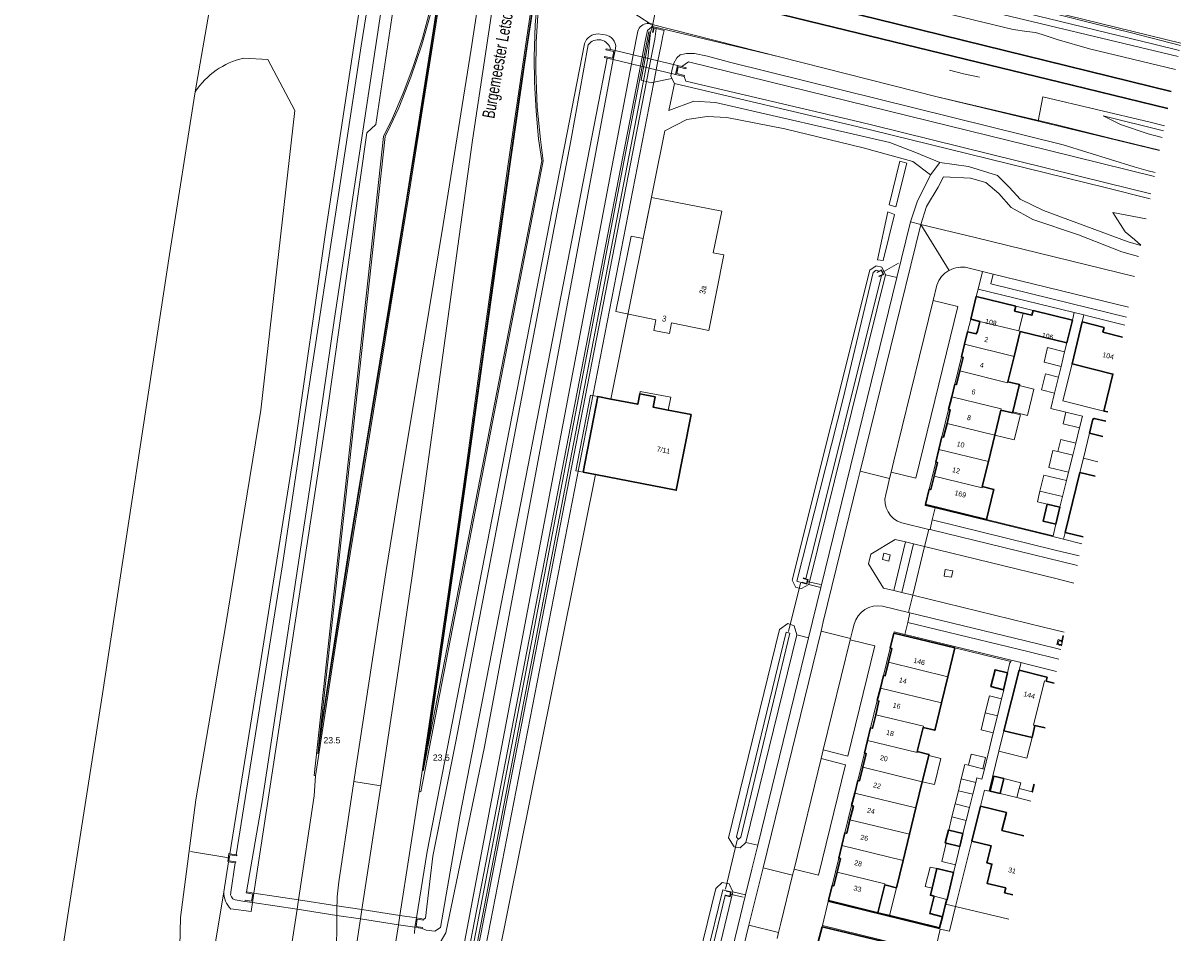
# Model space of a CAD drawing. Header units: metres. Extents: x 120324 to 133000, y 395500 to 402438.
# Tile 34 of 95: x 126073 to 126305, y 398555 to 398737. Entities that reach past the tile are written whole.
import ezdxf

# ---------------------------------------------------------------- set-up
doc = ezdxf.new("R2010")
doc.units = ezdxf.units.M
doc.linetypes.add('DGN1', pattern=[76.057638, 0, -76.057638])
doc.linetypes.add('DGN2', pattern=[101.410184, 50.705092, -50.705092])
for name, color, linetype, lineweight, true_color in [('gg-afsc-erfafscheiding', 7, 'Continuous', 0, 0x00ff32), ('gg-afsc-hekwerk', 7, 'Continuous', 30, 0x00d228), ('gg-afsc-muur', 7, 'Continuous', 13, 0xffc800), ('gg-aspt-spoorlijn', 7, 'Continuous', 30, 0xa000c8), ('gg-bbg-tussenscheiding', 7, 'Continuous', 0, 0x967800), ('gg-knt-BGT kruinlijn', 7, 'Continuous', 0, 0x787878), ('gg-knt-bronhoudergrens', 7, 'DGN2', 0, 0xffaad2), ('gg-kntw-bovenkant insteek waterloop', 7, 'Continuous', 0, 0xa0a0ff), ('gg-kntw-greppel-droge sloot', 7, 'DGN2', 0, 0x00c8ff), ('gg-kntw-waterlijn', 7, 'Continuous', 0, 0xaaebff), ('gg-kwrk-duiker nz buis', 7, 'DGN2', 0, 0x969696), ('gg-kwrk-faunavoorziening', 7, 'Continuous', 0, 0x007896), ('gg-kwrk-kunstwerk', 7, 'Continuous', 0, 0xd2d2d2), ('gg-kwrk-uitstroombak niveau min 01', 7, 'Continuous', 0, 0x477c96), ('gt-grn-afwateringsgoot', 7, 'Continuous', 0, 0xa08273), ('gt-grn-groengrens', 7, 'Continuous', 0, 0x96c800), ('gt-grn-weggrens', 7, 'Continuous', 0, 0x787878), ('gx-grn-maaiveld', 7, 'Continuous', 0, 0xb88d57)]:
    doc.layers.add(name, color=color, linetype=linetype, lineweight=lineweight, true_color=true_color)
for name, color, linetype, lineweight in [('gg-anno-huisnummerreeks BGT', 7, 'Continuous', 13), ('gg-anno-openbare ruimte label', 7, 'Continuous', 13), ('gg-bbg-bijgebouw', 1, 'Continuous', 30), ('gg-bbg-gedigitaliseerde bijgebouw', 1, 'Continuous', 0), ('gg-bbg-hoofdgebouw', 1, 'Continuous', 30), ('gg-bbg-luifel en loopbrug', 1, 'DGN2', 0), ('gg-knt-bovenkant onderkant talud', 7, 'Continuous', 0), ('gg-knt-verharding', 7, 'Continuous', 0), ('gg-knt-verharding nz', 7, 'DGN2', 0), ('gg-kntw-beschoeiing', 4, 'Continuous', 0), ('gt-anno-nummer hm paal', 7, 'Continuous', 0), ('gt-anno-plantopografie huisnummer', 6, 'Continuous', 0), ('gt-bbg-plantopografie pand', 6, 'Continuous', 0), ('gt-grn-vlakafsluiter', 6, 'DGN1', 0), ('gt-symb-rioolschacht', 7, 'Continuous', 0)]:
    doc.layers.add(name, color=color, linetype=linetype, lineweight=lineweight)
doc.styles.add('StyleArial', font='arial.ttf')

msp = doc.modelspace()

# ---------------------------------------------------------------- linework, layer by layer
at = {"layer": 'gg-afsc-erfafscheiding'}
for p, q in [((126281.33, 398670.93), (126281.78, 398672.75)), ((126280.1, 398665.88), (126280.62, 398668.01)), ((126283.57, 398652.69), (126284.32, 398655.74)), ((126282.13, 398646.85), (126281.71, 398645.19)), ((126280.89, 398641.99), (126280.36, 398639.87)), ((126279.54, 398636.49), (126279.02, 398634.19)), ((126279.02, 398634.19), (126278.99, 398634.04)), ((126270.4, 398608.83), (126269.93, 398606.79)), ((126265.3, 398587.53), (126267.08, 398594.8)), ((126269.22, 398595.23), (126268.22, 398591.11)), ((126262.97, 398582.52), (126263.58, 398584.88)), ((126271.79, 398581.87), (126268.47, 398582.71)), ((126272.26, 398583.67), (126271.79, 398581.87)), ((126271.79, 398581.87), (126274.56, 398581.16)), ((126274.86, 398583.02), (126272.26, 398583.67)), ((126262.31, 398579.88), (126261.68, 398577.3)), ((126261.68, 398577.3), (126261.03, 398574.67)), ((126262.79, 398573.18), (126259.57, 398560.08)), ((126259.53, 398568.41), (126259.16, 398566.86))]:
    msp.add_line(p, q, dxfattribs=at)
at = {"layer": 'gg-afsc-erfafscheiding', "flags": 128}
for points in [[(126281.59, 398658.88), (126278.58, 398659.62), (126279.32, 398662.67)], [(126268.74, 398601.59), (126269.17, 398603.32), (126269.08, 398603.35), (126269.1, 398603.42)], [(126264.5, 398580.17), (126265.3, 398583.36), (126266.27, 398583.12)]]:
    msp.add_lwpolyline(points, dxfattribs=at)
at = {"layer": 'gg-afsc-hekwerk'}
for p, q in [((126199.09, 398734.75), (126199.32, 398735.66)), ((126244.03, 398558.85), (126246.37, 398558.28)), ((126246.37, 398558.28), (126256.37, 398555.85)), ((126256.37, 398555.85), (126256.94, 398558.05))]:
    msp.add_line(p, q, dxfattribs=at)
at = {"layer": 'gg-afsc-muur'}
for p, q in [((126285.08, 398649.67), (126286.29, 398654.67)), ((126284.39, 398646.84), (126285.08, 398649.67)), ((126279.02, 398634.19), (126265.76, 398637.45)), ((126270.57, 398609.03), (126259.42, 398611.76))]:
    msp.add_line(p, q, dxfattribs=at)
at = {"layer": 'gg-afsc-muur', "flags": 128}
for points in [[(126289.16, 398659.1), (126281, 398661.13), (126282.8, 398668.51)], [(126270.57, 398609.03), (126270.51, 398608.81), (126270.4, 398608.83)]]:
    msp.add_lwpolyline(points, dxfattribs=at)
at = {"layer": 'gg-aspt-spoorlijn', "flags": 128}
for points in [[(126178.19, 398753.48), (126243.65, 398737.46), (126261.2, 398733.1), (126302.63, 398722.97)], [(126177.48, 398749.91), (126237.61, 398735.21), (126282.86, 398724.22), (126301.95, 398719.53)]]:
    msp.add_lwpolyline(points, dxfattribs=at)
at = {"layer": 'gg-bbg-bijgebouw'}
for p, q in [((126280.36, 398639.87), (126277.83, 398640.48)), ((126279.54, 398636.49), (126280.36, 398639.87)), ((126269.93, 398606.79), (126269.1, 398603.42)), ((126269.17, 398585.66), (126268.47, 398582.71)), ((126268.47, 398582.71), (126266.49, 398583.15)), ((126274.93, 398583), (126274.86, 398583.02)), ((126261.03, 398574.67), (126258.18, 398575.36)), ((126260.41, 398572.11), (126261.03, 398574.67)), ((126257.7, 398572.77), (126260.41, 398572.11)), ((126254.87, 398563.77), (126255.81, 398567.66)), ((126255.81, 398567.66), (126259.16, 398566.86)), ((126257.79, 398561.51), (126257.56, 398560.55)), ((126257.56, 398560.55), (126256.94, 398558.05))]:
    msp.add_line(p, q, dxfattribs=at)
at = {"layer": 'gg-bbg-bijgebouw', "flags": 128}
for points in [[(126289.58, 398657.06), (126287.24, 398657.63), (126286.99, 398657.49), (126286.29, 398654.67)], [(126286.29, 398654.67), (126288.98, 398654.01)], [(126277.83, 398640.48), (126277.01, 398637.1), (126279.54, 398636.49)], [(126269.1, 398603.42), (126266.6, 398604.04), (126267.43, 398607.41), (126269.93, 398606.79)], [(126266.49, 398583.15), (126267.18, 398586.12), (126269.17, 398585.66)], [(126275.23, 398584.52), (126274.86, 398583.02)], [(126258.18, 398575.36), (126258.12, 398575.38), (126257.5, 398572.82), (126257.7, 398572.77)], [(126259.16, 398566.86), (126257.88, 398561.49), (126257.79, 398561.51)], [(126255.3, 398562.14), (126254.53, 398562.33), (126254.87, 398563.77)], [(126256.94, 398558.05), (126254.44, 398558.67), (126255.3, 398562.14)]]:
    msp.add_lwpolyline(points, dxfattribs=at)
at = {"layer": 'gg-bbg-gedigitaliseerde bijgebouw'}
for p, q in [((126280.62, 398668.01), (126281.33, 398670.93)), ((126279.32, 398662.67), (126280.1, 398665.88)), ((126282.97, 398650.26), (126283.57, 398652.69)), ((126282.13, 398646.85), (126282.97, 398650.26)), ((126281.71, 398645.19), (126280.89, 398641.99)), ((126268.74, 398601.59), (126267.91, 398598.2)), ((126267.08, 398594.8), (126267.91, 398598.2)), ((126265.3, 398587.53), (126265.01, 398587.61)), ((126260.11, 398583.23), (126259.46, 398580.59)), ((126262.97, 398582.52), (126262.31, 398579.88)), ((126260.41, 398572.11), (126259.53, 398568.41))]:
    msp.add_line(p, q, dxfattribs=at)
at = {"layer": 'gg-bbg-gedigitaliseerde bijgebouw', "flags": 128}
for points in [[(126281.33, 398670.93), (126277.94, 398671.76), (126277.22, 398668.84), (126280.62, 398668.01)], [(126279.32, 398662.67), (126276.7, 398663.32), (126277.48, 398666.52), (126280.1, 398665.88)], [(126281.59, 398658.88), (126281.02, 398656.54), (126284.32, 398655.74)], [(126284.32, 398655.74), (126284.89, 398658.07), (126281.59, 398658.88)], [(126279.96, 398651), (126280.56, 398653.43), (126283.57, 398652.69)], [(126282.13, 398646.85), (126278.15, 398647.84), (126278.99, 398651.24), (126279.96, 398651)], [(126281.71, 398645.19), (126277.18, 398646.3), (126276.4, 398643.09)], [(126265.48, 398598.79), (126266.31, 398602.19), (126268.74, 398601.59)], [(126265.48, 398598.79), (126264.65, 398595.39), (126267.08, 398594.8)], [(126262.1, 398588.33), (126261.41, 398588.5), (126260.7, 398585.59)], [(126262.1, 398588.33), (126262.65, 398590.56), (126265.56, 398589.84), (126265.01, 398587.61)], [(126265.3, 398587.53), (126264.8, 398585.55), (126263.81, 398585.8), (126263.58, 398584.88)], [(126257.7, 398572.77), (126256.79, 398569.08), (126259.53, 398568.41)]]:
    msp.add_lwpolyline(points, dxfattribs=at)
at = {"layer": 'gg-bbg-hoofdgebouw'}
for p, q in [((126262.58, 398677.45), (126263.69, 398681.98)), ((126263.69, 398681.98), (126271.57, 398680.05)), ((126275.02, 398679.21), (126282.9, 398677.28)), ((126264.41, 398677.02), (126262.58, 398677.45)), ((126282.9, 398677.28), (126281.78, 398672.75)), ((126284.84, 398676.9), (126282.8, 398668.51)), ((126261.34, 398672.43), (126261.96, 398674.95)), ((126272.46, 398675.02), (126271.23, 398670)), ((126281.78, 398672.75), (126272.46, 398675.02)), ((126260.72, 398669.91), (126261.34, 398672.43)), ((126271.23, 398670), (126270, 398664.96)), ((126258.78, 398661.94), (126259.4, 398664.47)), ((126272.28, 398664.19), (126271, 398658.95)), ((126185.17, 398646.86), (126188.11, 398662.01)), ((126188.11, 398662.01), (126190.7, 398661.5)), ((126258.16, 398659.41), (126258.78, 398661.94)), ((126267.39, 398654.26), (126268.62, 398659.29)), ((126268.62, 398659.29), (126270.95, 398658.72)), ((126270.95, 398658.72), (126271, 398658.95)), ((126289.16, 398659.1), (126289.95, 398658.91)), ((126256.21, 398651.44), (126256.83, 398653.96)), ((126267.39, 398654.26), (126266.11, 398649.01)), ((126255.59, 398648.91), (126256.21, 398651.44)), ((126266.11, 398649.01), (126264.89, 398643.99)), ((126185.17, 398646.86), (126187.65, 398646.39)), ((126284.39, 398646.84), (126281.45, 398634.86)), ((126287.42, 398646.1), (126284.39, 398646.84)), ((126253.52, 398640.45), (126254.26, 398643.47)), ((126267.15, 398643.19), (126265.76, 398637.45)), ((126265.76, 398637.45), (126253.52, 398640.45)), ((126281.45, 398634.86), (126285.02, 398633.98)), ((126246.49, 398611.71), (126247.24, 398614.73)), ((126247.24, 398614.73), (126259.42, 398611.76)), ((126259.42, 398611.76), (126258.02, 398606.02)), ((126272.23, 398607.31), (126269.22, 398595.23)), ((126272.23, 398607.31), (126277.53, 398605.97)), ((126244.54, 398603.75), (126245.16, 398606.27)), ((126258.02, 398606.02), (126256.74, 398600.78)), ((126279.23, 398604.74), (126277.67, 398605.12)), ((126243.92, 398601.23), (126244.54, 398603.75)), ((126256.74, 398600.78), (126255.46, 398595.53)), ((126241.98, 398593.26), (126242.59, 398595.78)), ((126251.9, 398591.04), (126253.07, 398595.86)), ((126275.41, 398596.28), (126274.82, 398593.86)), ((126277.46, 398595.78), (126275.41, 398596.28)), ((126241.36, 398590.74), (126241.98, 398593.26)), ((126274.82, 398593.86), (126269.22, 398595.23)), ((126254.18, 398590.28), (126252.9, 398585.04)), ((126239.41, 398582.77), (126240.03, 398585.3)), ((126252.9, 398585.04), (126251.62, 398579.79)), ((126238.8, 398580.25), (126239.41, 398582.77)), ((126251.62, 398579.79), (126250.34, 398574.54)), ((126262.79, 398573.18), (126264.5, 398580.17)), ((126236.85, 398572.28), (126237.47, 398574.8)), ((126250.34, 398574.54), (126249.06, 398569.3)), ((126236.23, 398569.75), (126236.85, 398572.28)), ((126249.06, 398569.3), (126247.73, 398563.82)), ((126234.17, 398561.28), (126234.9, 398564.3)), ((126245.4, 398564.4), (126244.03, 398558.85)), ((126247.73, 398563.82), (126245.4, 398564.4)), ((126244.03, 398558.85), (126234.17, 398561.28)), ((126232.13, 398553.03), (126232.89, 398556.06)), ((126232.89, 398556.06), (126245.1, 398553.08))]:
    msp.add_line(p, q, dxfattribs=at)
at = {"layer": 'gg-bbg-hoofdgebouw', "flags": 128}
for points in [[(126271.57, 398680.05), (126271.33, 398679.08), (126273.06, 398678.66)], [(126273.06, 398678.66), (126274.78, 398678.23), (126275.02, 398679.21)], [(126261.96, 398674.95), (126263.69, 398674.53), (126263.77, 398674.85), (126263.88, 398674.82), (126264.41, 398677.02)], [(126292.91, 398673.87), (126288.96, 398674.83), (126289.2, 398675.8), (126284.84, 398676.9)], [(126260.4, 398667.11), (126261.06, 398669.82), (126260.72, 398669.91)], [(126259.4, 398664.47), (126259.74, 398664.39), (126260.4, 398667.11)], [(126282.8, 398668.51), (126290.98, 398666.49), (126289.16, 398659.1)], [(126270, 398664.96), (126272.33, 398664.39), (126272.28, 398664.19)], [(126190.7, 398661.5), (126196.1, 398660.45), (126196.5, 398662.51)], [(126202.18, 398659.27), (126199.18, 398659.85), (126199.59, 398661.91), (126196.5, 398662.51)], [(126187.65, 398646.39), (126203.79, 398643.28), (126206.73, 398658.39), (126202.18, 398659.27)], [(126257.84, 398656.61), (126258.5, 398659.33), (126258.16, 398659.41)], [(126256.83, 398653.96), (126257.17, 398653.88), (126257.84, 398656.61)], [(126255.27, 398646.11), (126255.94, 398648.83), (126255.59, 398648.91)], [(126254.26, 398643.47), (126254.6, 398643.39), (126255.27, 398646.11)], [(126264.89, 398643.99), (126267.21, 398643.42), (126267.15, 398643.19)], [(126246.17, 398608.91), (126246.83, 398611.63), (126246.49, 398611.71)], [(126245.16, 398606.27), (126245.5, 398606.19), (126246.17, 398608.91)], [(126277.67, 398605.12), (126277.83, 398605.9), (126277.53, 398605.97)], [(126243.6, 398598.42), (126244.26, 398601.15), (126243.92, 398601.23)], [(126242.59, 398595.78), (126242.93, 398595.7), (126243.6, 398598.42)], [(126253.07, 398595.86), (126255.4, 398595.3), (126255.46, 398595.53)], [(126241.03, 398587.93), (126241.7, 398590.65), (126241.36, 398590.74)], [(126254.18, 398590.28), (126254.23, 398590.47), (126251.9, 398591.04)], [(126240.03, 398585.3), (126240.37, 398585.21), (126241.03, 398587.93)], [(126238.47, 398577.44), (126239.14, 398580.17), (126238.8, 398580.25)], [(126273.19, 398574.22), (126268.8, 398575.3), (126269.69, 398578.9), (126264.5, 398580.17)], [(126237.47, 398574.8), (126237.81, 398574.72), (126238.47, 398577.44)], [(126262.79, 398573.18), (126266.66, 398572.22), (126265.82, 398568.83), (126266.8, 398568.59), (126265.86, 398564.72), (126269.57, 398563.81), (126269.33, 398562.84), (126271, 398562.42)], [(126235.91, 398566.95), (126236.57, 398569.67), (126236.23, 398569.75)], [(126234.9, 398564.3), (126235.24, 398564.22), (126235.91, 398566.95)]]:
    msp.add_lwpolyline(points, dxfattribs=at)
at = {"layer": 'gg-bbg-luifel en loopbrug'}
for p, q in [((126276.4, 398643.09), (126280.89, 398641.99)), ((126260.7, 398585.59), (126260.11, 398583.23)), ((126263.58, 398584.88), (126260.7, 398585.59)), ((126262.97, 398582.52), (126260.11, 398583.23)), ((126259.46, 398580.59), (126258.82, 398578)), ((126262.31, 398579.88), (126259.46, 398580.59)), ((126258.82, 398578), (126258.18, 398575.36)), ((126258.82, 398578), (126261.68, 398577.3)), ((126247.73, 398563.82), (126246.37, 398558.28))]:
    msp.add_line(p, q, dxfattribs=at)
at = {"layer": 'gg-bbg-luifel en loopbrug', "flags": 128}
for points in [[(126185.17, 398646.86), (126183.7, 398647.15), (126186.65, 398662.29), (126188.11, 398662.01)], [(126202.18, 398659.27), (126202.67, 398661.84), (126196.59, 398663), (126196.5, 398662.51)], [(126272.28, 398664.19), (126275.2, 398663.48), (126273.91, 398658.23), (126271, 398658.95)], [(126267.39, 398654.26), (126271.28, 398653.31), (126272.51, 398658.34), (126270.95, 398658.72)], [(126287.98, 398648.96), (126285.08, 398649.67)], [(126276.4, 398643.09), (126275.88, 398640.96), (126277.83, 398640.48)], [(126274.82, 398593.86), (126273.81, 398589.74), (126268.22, 398591.11)], [(126252.9, 398585.04), (126255.33, 398584.45), (126256.61, 398589.69), (126254.18, 398590.28)], [(126269.17, 398585.66), (126272.55, 398584.83), (126272.26, 398583.67)], [(126255.81, 398567.66), (126254.45, 398567.99), (126253.5, 398564.11), (126254.87, 398563.77)]]:
    msp.add_lwpolyline(points, dxfattribs=at)
at = {"layer": 'gg-bbg-tussenscheiding'}
for p, q in [((126273.06, 398678.66), (126272.18, 398675.09)), ((126264.41, 398677.02), (126272.18, 398675.09)), ((126272.18, 398675.09), (126272.46, 398675.02)), ((126261.34, 398672.43), (126271.23, 398670)), ((126257.84, 398656.61), (126267.39, 398654.26)), ((126256.21, 398651.44), (126266.11, 398649.01)), ((126279.96, 398651), (126282.97, 398650.26)), ((126246.17, 398608.91), (126258.02, 398606.02)), ((126244.54, 398603.75), (126256.74, 398600.78)), ((126265.48, 398598.79), (126267.91, 398598.2)), ((126265.01, 398587.61), (126262.1, 398588.33)), ((126241.03, 398587.93), (126252.9, 398585.04)), ((126251.62, 398579.79), (126239.41, 398582.77)), ((126238.47, 398577.44), (126250.34, 398574.54)), ((126249.06, 398569.3), (126236.85, 398572.28)), ((126255.3, 398562.14), (126257.79, 398561.51))]:
    msp.add_line(p, q, dxfattribs=at)
at = {"layer": 'gg-bbg-tussenscheiding', "flags": 128}
for points in [[(126260.4, 398667.11), (126269.95, 398664.76), (126270, 398664.96)], [(126258.78, 398661.94), (126268.67, 398659.52), (126268.62, 398659.29)], [(126255.27, 398646.11), (126264.83, 398643.76), (126264.89, 398643.99)], [(126277.67, 398605.12), (126277.34, 398605.2), (126275.13, 398596.35), (126275.41, 398596.28)], [(126243.6, 398598.42), (126253.13, 398596.1), (126253.07, 398595.86)], [(126241.98, 398593.26), (126251.85, 398590.85), (126251.9, 398591.04)], [(126235.91, 398566.95), (126245.45, 398564.62), (126245.4, 398564.4)]]:
    msp.add_lwpolyline(points, dxfattribs=at)
at = {"layer": 'gg-knt-BGT kruinlijn'}
for p, q in [((126196.95, 398729.83), (126196.61, 398728.05)), ((126198.35, 398727.64), (126198.69, 398729.41)), ((126197.82, 398724.91), (126198.35, 398727.64)), ((126160.98, 398535.11), (126197.82, 398724.91))]:
    msp.add_line(p, q, dxfattribs=at)
at = {"layer": 'gg-knt-BGT kruinlijn', "flags": 128}
for points in [[(126198.8, 398735.79), (126198.05, 398735.14), (126197.63, 398733.33), (126196.95, 398729.83)], [(126198.69, 398729.41), (126199.48, 398733.43), (126199.74, 398735.56)], [(126196.61, 398728.05), (126161.36, 398546.18), (126156.59, 398546.33), (126156.01, 398536.5)], [(126301.07, 398715.09), (126289.05, 398718.11)]]:
    msp.add_lwpolyline(points, dxfattribs=at)
at = {"layer": 'gg-knt-bovenkant onderkant talud'}
for p, q in [((126197.98, 398736.52), (126199.09, 398736.4)), ((126196.11, 398735.01), (126195.2, 398730.25)), ((126200.68, 398731.94), (126200.12, 398729.06)), ((126195.2, 398730.25), (126194.86, 398728.47)), ((126200.12, 398729.06), (126199.42, 398725.47)), ((126199.29, 398724.78), (126162.33, 398534.73)), ((126199.42, 398725.47), (126199.29, 398724.78))]:
    msp.add_line(p, q, dxfattribs=at)
at = {"layer": 'gg-knt-bovenkant onderkant talud', "flags": 128}
for points in [[(126201.36, 398735.16), (126201.1, 398734.08), (126200.68, 398731.94)], [(126194.86, 398728.47), (126160.48, 398547.68), (126156.72, 398548.19)]]:
    msp.add_lwpolyline(points, dxfattribs=at)
at = {"layer": 'gg-knt-bovenkant onderkant talud'}
msp.add_arc((126198.2, 398734.34), 2.2, 95.6255, 162.2211, dxfattribs=at)
at = {"layer": 'gg-knt-bronhoudergrens'}
for p, q in [((126198.09, 398729.55), (126198.63, 398734.83)), ((126198.63, 398734.83), (126198.99, 398735.75)), ((126197.82, 398724.91), (126197.23, 398725.07)), ((126202.88, 398725.56), (126199.29, 398724.78))]:
    msp.add_line(p, q, dxfattribs=at)
at = {"layer": 'gg-knt-bronhoudergrens', "flags": 128}
for points in [[(126108.05, 398755.02), (126111.89, 398746.98), (126107.73, 398722.89)], [(126197.23, 398725.07), (126196.79, 398725.19), (126198.49, 398734.48), (126198.63, 398734.83)], [(126199.29, 398724.78), (126198.76, 398724.66), (126197.82, 398724.91)]]:
    msp.add_lwpolyline(points, dxfattribs=at)
at = {"layer": 'gg-knt-verharding'}
for p, q in [((126252.59, 398696.4), (126240.49, 398647.06)), ((126250.56, 398696.9), (126247.83, 398685.77)), ((126252.59, 398696.4), (126250.56, 398696.9)), ((126252.59, 398696.4), (126263.45, 398693.75)), ((126295.3, 398685.95), (126263.45, 398693.75)), ((126264.94, 398686.99), (126261.97, 398687.72)), ((126247.83, 398685.77), (126232.65, 398623.87)), ((126267.06, 398686.46), (126264.94, 398686.99)), ((126255.84, 398684.26), (126255.1, 398681.2)), ((126264.05, 398683.44), (126263.69, 398681.98)), ((126283.26, 398678.77), (126264.05, 398683.44)), ((126271.57, 398680.05), (126275.02, 398679.21)), ((126282.9, 398677.28), (126283.26, 398678.77)), ((126262.58, 398677.45), (126261.96, 398674.95)), ((126285.18, 398678.29), (126284.84, 398676.9)), ((126260.72, 398669.91), (126259.4, 398664.47)), ((126258.16, 398659.41), (126256.83, 398653.96)), ((126255.59, 398648.91), (126254.26, 398643.47)), ((126240.04, 398645.24), (126240.49, 398647.06)), ((126240.49, 398647.06), (126246.38, 398645.65)), ((126246.7, 398646.85), (126246.38, 398645.65)), ((126240.04, 398645.24), (126233.12, 398616.99)), ((126255.49, 398639.74), (126278.99, 398634.04)), ((126254.91, 398637.33), (126254.48, 398635.41)), ((126279.45, 398631.33), (126254.91, 398637.33)), ((126248.84, 398636.74), (126254.22, 398635.42)), ((126254.22, 398635.42), (126253.37, 398632.03)), ((126254.48, 398635.41), (126254.22, 398635.42)), ((126281.45, 398634.86), (126281.08, 398633.48)), ((126249.54, 398632.93), (126247.19, 398623.22)), ((126248.8, 398622.84), (126251.16, 398632.53)), ((126249.54, 398632.93), (126251.16, 398632.53)), ((126253.37, 398632.03), (126251.16, 398632.53)), ((126281.08, 398633.48), (126284.74, 398632.59)), ((126279.55, 398625.61), (126253.37, 398632.03)), ((126279.45, 398631.33), (126284.26, 398630.17)), ((126283.18, 398624.72), (126279.55, 398625.61)), ((126232.65, 398623.87), (126230.19, 398613.8)), ((126248.8, 398622.84), (126247.19, 398623.22)), ((126250.99, 398622.29), (126248.8, 398622.84)), ((126250.14, 398618.87), (126250.99, 398622.29)), ((126277.11, 398615.94), (126250.99, 398622.29)), ((126244.98, 398620.13), (126250.14, 398618.87)), ((126249.99, 398616.83), (126250.43, 398618.79)), ((126250.43, 398618.79), (126250.14, 398618.87)), ((126232.68, 398615.14), (126233.12, 398616.99)), ((126274.22, 398610.97), (126249.99, 398616.83)), ((126230.19, 398613.8), (126220.06, 398572.33)), ((126221.11, 398567.82), (126232.68, 398615.14)), ((126238.57, 398613.68), (126232.68, 398615.14)), ((126249.41, 398614.47), (126270.63, 398609.29)), ((126277.11, 398615.94), (126281.25, 398614.93)), ((126238.51, 398613.4), (126238.57, 398613.68)), ((126246.49, 398611.71), (126245.16, 398606.27)), ((126270.63, 398609.29), (126270.57, 398609.03)), ((126272.23, 398607.31), (126272.62, 398608.82)), ((126272.62, 398608.82), (126273.29, 398608.64)), ((126279.69, 398607.07), (126273.29, 398608.64)), ((126243.92, 398601.23), (126242.59, 398595.78)), ((126233.14, 398591.37), (126232.7, 398589.65)), ((126241.36, 398590.74), (126240.03, 398585.3)), ((126268.22, 398591.11), (126266.29, 398583.19)), ((126136.39, 398565.06), (126139.37, 398585.07)), ((126139.37, 398585.07), (126144.78, 398584.23)), ((126144.78, 398584.23), (126141.02, 398559.48)), ((126152.43, 398583.07), (126148.58, 398558.33)), ((126266.29, 398583.19), (126266.27, 398583.12)), ((126238.8, 398580.25), (126237.47, 398574.8)), ((126220.06, 398572.33), (126218.9, 398567.59)), ((126217.63, 398562.42), (126218.9, 398567.59)), ((126226.99, 398566.35), (126221.11, 398567.82)), ((126227.29, 398567.58), (126226.99, 398566.35)), ((126236.23, 398569.75), (126234.9, 398564.3)), ((126128.34, 398561.42), (126128.05, 398559.55)), ((126203.33, 398504.06), (126217.63, 398562.42)), ((126234.17, 398561.28), (126234.12, 398561.07)), ((126234.12, 398561.07), (126256.31, 398555.61)), ((126135.86, 398546.14), (126136.02, 398558.33)), ((126136.03, 398560.24), (126136.02, 398558.33)), ((126141.02, 398559.48), (126140.74, 398557.61)), ((126148.58, 398558.33), (126148.29, 398556.45)), ((126257.56, 398560.55), (126259.57, 398560.08)), ((126148.29, 398556.45), (126145.64, 398539.4)), ((126218.3, 398556.37), (126205.51, 398504.01)), ((126218.3, 398556.37), (126224.2, 398554.93)), ((126232.95, 398556.3), (126232.89, 398556.06)), ((126255.22, 398550.86), (126232.95, 398556.3)), ((126223.93, 398553.71), (126224.2, 398554.93)), ((126256.5, 398555.57), (126255.38, 398550.83)), ((126256.31, 398555.61), (126256.5, 398555.57))]:
    msp.add_line(p, q, dxfattribs=at)
at = {"layer": 'gg-knt-verharding', "flags": 128}
for points in [[(126131.75, 398586.23), (126135.87, 398613.06), (126138.63, 398630.57), (126150.31, 398701.8), (126155.6, 398734.99), (126158.01, 398750.77)], [(126139.37, 398585.07), (126142.96, 398608.65), (126145.88, 398627.24), (126148.7, 398644.91), (126151.63, 398662.39), (126157.23, 398696.4), (126162.84, 398731.41), (126165.49, 398748.94)], [(126144.78, 398584.23), (126148.42, 398608.5), (126150.95, 398625.68), (126153.36, 398642.7), (126160.4, 398693.94), (126163.12, 398713.19), (126168.35, 398748.24)], [(126175.83, 398746.4), (126173.65, 398732.02), (126170.17, 398708.03), (126164.64, 398668.51), (126161.88, 398648.26), (126159.14, 398628.96), (126155.67, 398605.05), (126152.43, 398583.07)], [(126293.69, 398677.83), (126286.33, 398679.67), (126266.59, 398684.5), (126267.06, 398686.46)], [(126255.1, 398681.2), (126259.99, 398679.97), (126251.59, 398645.67), (126246.7, 398646.85)], [(126293.38, 398676.27), (126286.16, 398678.03), (126285.18, 398678.29)], [(126246.38, 398645.65), (126245.96, 398643.79), (126245.61, 398642.43)], [(126253.52, 398640.45), (126253.46, 398640.23), (126255.49, 398639.74)], [(126247.19, 398623.22), (126245.13, 398623.73), (126242.18, 398628.57), (126242.66, 398630.52), (126247.51, 398633.45), (126249.54, 398632.93)], [(126246.23, 398629.12), (126244.99, 398629.44), (126245.22, 398630.7), (126246.46, 398630.37), (126246.23, 398629.12)], [(126258.76, 398625.87), (126258.98, 398627.16), (126257.5, 398627.41), (126257.28, 398626.11), (126258.76, 398625.87)], [(126238.57, 398613.68), (126239.05, 398615.5), (126239.28, 398616.5)], [(126247.24, 398614.73), (126247.29, 398614.99), (126249.41, 398614.47)], [(126233.14, 398591.37), (126238.03, 398590.14), (126243.45, 398612.2), (126238.51, 398613.4)], [(126274.22, 398610.97), (126280.17, 398609.5)], [(126232.7, 398589.65), (126237.6, 398588.43), (126232.2, 398566.35), (126227.29, 398567.58)], [(126131.75, 398586.23), (126131.49, 398582.19), (126128.34, 398561.42)], [(126221.11, 398567.82), (126220.64, 398565.98), (126218.3, 398556.37)], [(126226.99, 398566.35), (126224.67, 398556.75), (126224.2, 398554.93)], [(126128.05, 398559.55), (126127.08, 398553.12), (126125.8, 398544.89)], [(126259.57, 398560.08), (126270.16, 398557.55)], [(126140.74, 398557.61), (126139.15, 398547.15), (126136.8, 398532.05)]]:
    msp.add_lwpolyline(points, dxfattribs=at)
at = {"layer": 'gg-knt-verharding'}
for centre, radius, start, end in [((126260.82, 398682.61), 5.25, 77.2765, 119.4473), ((126260.81, 398682.61), 5.25, 119.4346, 161.5957), ((126250.11, 398641.23), 4.66, 164.9754, 254.2342), ((126244.14, 398615.16), 5.04, 80.3944, 164.6104), ((126174.31, 398559.8), 38.28, 172.1086, 179.3397)]:
    msp.add_arc(centre, radius, start, end, dxfattribs=at)
at = {"layer": 'gg-knt-verharding nz'}
for p, q in [((126267.06, 398686.46), (126294.09, 398679.83)), ((126283.87, 398628.21), (126254.48, 398635.41)), ((126250.43, 398618.79), (126275.71, 398612.63)), ((126238.51, 398613.4), (126233.14, 398591.37)), ((126280.56, 398611.45), (126275.71, 398612.63)), ((126232.7, 398589.65), (126227.29, 398567.58))]:
    msp.add_line(p, q, dxfattribs=at)
at = {"layer": 'gg-knt-verharding nz', "flags": 128}
msp.add_lwpolyline([(126246.7, 398646.85), (126247.23, 398649.12), (126250.56, 398662.75), (126255.1, 398681.2)], dxfattribs=at)
at = {"layer": 'gg-kntw-beschoeiing', "flags": 128}
for points in [[(126304.44, 398732.15), (126294.67, 398734.65), (126287.33, 398736.48), (126279.99, 398738.36), (126272.66, 398740.23), (126265.31, 398742.09), (126257.97, 398743.95), (126253.08, 398745.2), (126245.76, 398747.04), (126238.41, 398748.91), (126226.18, 398751.99), (126225.95, 398754.53), (126225.84, 398757.09), (126225.48, 398759.56), (126225.4, 398760.24)], [(126198.71, 398736.39), (126191.32, 398741.27), (126176.99, 398745.16)], [(126198.71, 398736.39), (126224.41, 398729.84), (126255.88, 398721.85), (126276.74, 398717.04)], [(126264.3, 398725.79), (126261.11, 398726.49), (126258.31, 398727.2)], [(126300.3, 398711.24), (126290.45, 398713.62), (126280.02, 398716.21), (126276.74, 398717.04)]]:
    msp.add_lwpolyline(points, dxfattribs=at)
at = {"layer": 'gg-kntw-bovenkant insteek waterloop'}
for p, q in [((126188.21, 398734.45), (126189.91, 398734.17)), ((126191.55, 398731.13), (126191.19, 398729.36)), ((126202.88, 398725.56), (126203.4, 398724.54)), ((126242.8, 398715.24), (126289.4, 398703.73)), ((126230.24, 398624.46), (126245.58, 398686.32)), ((126227.84, 398614.37), (126217.66, 398572.91)), ((126113.43, 398563.04), (126114.39, 398569.03)), ((126119.13, 398560.91), (126118.87, 398559.13)), ((126119.44, 398562.78), (126119.13, 398560.91)), ((126118.87, 398559.13), (126114.85, 398559.6)), ((126151.52, 398554.73), (126151.59, 398555.95)), ((126151.59, 398555.95), (126151.88, 398557.83))]:
    msp.add_line(p, q, dxfattribs=at)
at = {"layer": 'gg-kntw-bovenkant insteek waterloop', "flags": 128}
for points in [[(126119.44, 398562.78), (126134.01, 398658.35), (126142.01, 398714.69), (126143.8, 398716.35), (126148.16, 398745.74)], [(126114.65, 398570.64), (126120.25, 398605.47), (126127.53, 398651.49), (126133.72, 398694.79), (126141.31, 398744.87)], [(126185.47, 398732.5), (126154.05, 398571.12), (126151.88, 398557.83)], [(126110.66, 398542.54), (126104.52, 398546.35), (126104.76, 398557.87), (126107.84, 398581.42), (126113.76, 398616.03), (126120.84, 398659.3), (126127.63, 398719.14), (126122.24, 398729.36), (126117.37, 398729.58)], [(126191.19, 398729.36), (126165.51, 398592), (126157.77, 398554.82), (126156.63, 398552.89), (126154.88, 398552.07), (126153.27, 398552.13)], [(126205.85, 398730.56), (126204.58, 398730.24), (126203.88, 398729.68), (126203.28, 398728.61), (126202.94, 398727.4), (126202.72, 398726.07), (126202.88, 398725.56)], [(126299.41, 398706.73), (126298, 398707.07), (126295.22, 398707.86), (126281.05, 398712.26), (126214.68, 398728.76), (126210.04, 398730.01), (126207.42, 398730.55), (126205.85, 398730.56)], [(126073.36, 398500), (126082.45, 398559.25), (126089.19, 398602.57), (126102.6, 398690.36), (126107.73, 398722.89)], [(126203.4, 398724.54), (126240.09, 398715.91), (126242.8, 398715.24)], [(126289.4, 398703.73), (126298.38, 398701.52)], [(126245.58, 398686.32), (126244.81, 398687.84), (126243.69, 398688.09), (126242.42, 398687.24), (126226.92, 398625.3), (126227.68, 398623.86), (126228.81, 398623.65), (126230.24, 398624.46)], [(126217.66, 398572.91), (126216.53, 398571.81), (126215.33, 398572.03), (126214.24, 398573.81), (126224.37, 398615.47), (126226.03, 398616.62), (126227.35, 398616.16), (126227.84, 398614.37)], [(126114.65, 398570.64), (126114.43, 398570.67), (126114.21, 398569.06), (126114.39, 398569.03)], [(126200.78, 398504.68), (126199.84, 398504.37), (126198.75, 398504.68), (126198, 398506.06), (126198.13, 398508.25), (126211.68, 398563.69)], [(126215.1, 398563.04), (126201.37, 398505.88), (126200.78, 398504.68)], [(126211.68, 398563.69), (126212.94, 398564.91), (126214.32, 398564.66), (126215.1, 398563.04)]]:
    msp.add_lwpolyline(points, dxfattribs=at)
at = {"layer": 'gg-kntw-bovenkant insteek waterloop'}
for centre, radius, start, end in [((126188.1, 398731.71), 2.74, 87.711, 163.1578), ((126189.36, 398731.9), 2.33, 340.562, 76.3202), ((126120.79, 398714.35), 15.61, 102.6626, 146.8092), ((126118.21, 398563), 4.78, 179.5132, 225.3927)]:
    msp.add_arc(centre, radius, start, end, dxfattribs=at)
at = {"layer": 'gg-kntw-greppel-droge sloot', "flags": 128}
for points in [[(126246.3, 398700.28), (126248.4, 398709.02), (126249.83, 398708.63), (126247.64, 398699.87), (126246.3, 398700.28)], [(126245.12, 398689.18), (126243.95, 398689.34), (126246.05, 398698.87), (126247.37, 398698.38), (126245.12, 398689.18)]]:
    msp.add_lwpolyline(points, dxfattribs=at)
at = {"layer": 'gg-kntw-waterlijn'}
for p, q in [((126243.04, 398716.21), (126289.64, 398704.71)), ((126244.76, 398686.16), (126229.65, 398625.6)), ((126115.67, 398568.82), (126114.8, 398562.93)), ((126115.68, 398561.45), (126117.64, 398561.13))]:
    msp.add_line(p, q, dxfattribs=at)
at = {"layer": 'gg-kntw-waterlijn', "flags": 128}
for points in [[(126142.87, 398744.49), (126140.85, 398732.04), (126136.61, 398704.08), (126130.03, 398661.09), (126125.13, 398628.38), (126115.91, 398570.45)], [(126117.94, 398563.03), (126121.07, 398581.07), (126126.56, 398616.97), (126131.18, 398647.72), (126135.47, 398677.2), (126145.56, 398744.14)], [(126153.36, 398557.59), (126153.68, 398557.79), (126155.2, 398570.14), (126159.73, 398593.07), (126182.74, 398713.11), (126186.18, 398732.27)], [(126189.96, 398729.61), (126174.23, 398648.3), (126160.56, 398578.13), (126156.69, 398555.92), (126155.59, 398555.16), (126153.83, 398555.39), (126153.07, 398555.72)], [(126299.26, 398705.96), (126277.97, 398711.2), (126206.21, 398728.88), (126204.9, 398727.91)], [(126205.35, 398725.95), (126205.72, 398725.02), (126240.32, 398716.88), (126243.04, 398716.21)], [(126289.64, 398704.71), (126298.57, 398702.5)], [(126244.32, 398687.06), (126243.67, 398687.23), (126243.12, 398686.77), (126237.08, 398661.59), (126227.84, 398625.09), (126228.89, 398624.78)], [(126216.65, 398573.95), (126216.15, 398573.47), (126215.8, 398574.05), (126225.72, 398614.89), (126226.43, 398614.72), (126216.65, 398573.95)], [(126213.56, 398562.28), (126200.05, 398506.36), (126199.81, 398505.84), (126199.7, 398505.86), (126199.42, 398506.38), (126199.52, 398508.04), (126213.05, 398563.42), (126213.78, 398563.26)]]:
    msp.add_lwpolyline(points, dxfattribs=at)
at = {"layer": 'gg-kntw-waterlijn'}
for centre, radius, start, end in [((126188.21, 398730.77), 2.52, 12.4064, 143.472), ((126116.01, 398562.64), 1.24, 166.5714, 254.353)]:
    msp.add_arc(centre, radius, start, end, dxfattribs=at)
at = {"layer": 'gg-kwrk-duiker nz buis'}
for p, q in [((126203.6, 398726.37), (126191.19, 398729.36)), ((126191.55, 398731.13), (126204.02, 398728.12)), ((126244.9, 398686.78), (126248.18, 398688.61)), ((126226.16, 398615.02), (126228.56, 398624.73)), ((126232.55, 398624.45), (126229.9, 398625.01)), ((126215.97, 398573.33), (126213.6, 398563.58)), ((126106.8, 398571.08), (126114.43, 398569.84)), ((126217.14, 398561.98), (126214.54, 398562.57))]:
    msp.add_line(p, q, dxfattribs=at)
at = {"layer": 'gg-kwrk-faunavoorziening'}
for p, q in [((126119.13, 398560.91), (126128.05, 398559.55)), ((126119.44, 398562.78), (126128.34, 398561.42)), ((126128.34, 398561.42), (126136.03, 398560.24)), ((126128.05, 398559.55), (126136.02, 398558.33)), ((126136.02, 398558.33), (126140.74, 398557.61)), ((126136.03, 398560.24), (126141.02, 398559.48)), ((126141.02, 398559.48), (126148.58, 398558.33)), ((126148.58, 398558.33), (126151.88, 398557.83)), ((126140.74, 398557.61), (126148.29, 398556.45)), ((126148.29, 398556.45), (126151.59, 398555.95))]:
    msp.add_line(p, q, dxfattribs=at)
at = {"layer": 'gg-kwrk-kunstwerk'}
for p, q in [((126198.8, 398735.79), (126199.09, 398736.4)), ((126198.8, 398735.79), (126198.99, 398735.75)), ((126198.99, 398735.75), (126199.32, 398735.66)), ((126199.32, 398735.66), (126199.74, 398735.56)), ((126199.74, 398735.56), (126201.36, 398735.16)), ((126197.33, 398729.73), (126196.99, 398727.96)), ((126197.75, 398727.78), (126198.09, 398729.55)), ((126196.99, 398727.96), (126160.17, 398536.2)), ((126197.23, 398725.07), (126197.75, 398727.78))]:
    msp.add_line(p, q, dxfattribs=at)
at = {"layer": 'gg-kwrk-kunstwerk', "flags": 128}
for points in [[(126157.65, 398750.86), (126155.25, 398735.05), (126149.95, 398701.86), (126138.28, 398630.63), (126135.52, 398613.11), (126132.81, 398595.47)], [(126157.02, 398750.07), (126156.01, 398744.26), (126154.76, 398738.57), (126153, 398732.28), (126150.8, 398725.83), (126148.36, 398719.69), (126146.68, 398715.99), (126145.64, 398713.93), (126132.23, 398590.63), (126132.94, 398595.45)], [(126176.18, 398746.32), (126174.01, 398731.96), (126170.53, 398707.98), (126165, 398668.46), (126162.24, 398648.21), (126159.5, 398628.91), (126156.03, 398605), (126154.14, 398592.22)], [(126155.44, 398743.29), (126154.63, 398739.36), (126153.11, 398733.61), (126151.16, 398727.72), (126149.23, 398722.62), (126147.14, 398717.64), (126145.31, 398713.98), (126131.46, 398586.26), (126131.75, 398586.23)], [(126176.84, 398745.29), (126176.19, 398739.21), (126175.8, 398732.85), (126175.71, 398727.07), (126176.02, 398719.82), (126176.65, 398713.35), (126177.22, 398709.07), (126152.74, 398583.04), (126152.43, 398583.07)], [(126153.97, 398592.25), (126153.21, 398587.19), (126176.92, 398709.12), (126176.29, 398713.5), (126175.77, 398719.03), (126175.45, 398724.84), (126175.39, 398729.79), (126175.62, 398736.29), (126176.14, 398742.32), (126176.54, 398745.37)], [(126198.63, 398734.83), (126198.32, 398734.88), (126197.33, 398729.73)], [(126160.17, 398536.2), (126160.81, 398536.12), (126197.23, 398725.07)]]:
    msp.add_lwpolyline(points, dxfattribs=at)
at = {"layer": 'gg-kwrk-uitstroombak niveau min 01'}
for p, q in [((126191.19, 398729.36), (126189.96, 398729.61)), ((126190.67, 398731.31), (126191.55, 398731.13)), ((126204.02, 398728.12), (126203.6, 398726.37)), ((126204.9, 398727.91), (126204.02, 398728.12)), ((126203.6, 398726.37), (126205.35, 398725.95)), ((126115.91, 398570.45), (126114.65, 398570.64)), ((126114.39, 398569.03), (126115.67, 398568.82)), ((126117.94, 398563.03), (126119.44, 398562.78)), ((126119.13, 398560.91), (126117.64, 398561.13)), ((126153.07, 398555.72), (126151.59, 398555.95)), ((126151.88, 398557.83), (126153.36, 398557.59))]:
    msp.add_line(p, q, dxfattribs=at)
at = {"layer": 'gg-kwrk-uitstroombak niveau min 01', "flags": 128}
for points in [[(126189.96, 398729.61), (126189.43, 398729.72), (126189.47, 398729.94), (126191.02, 398729.62), (126191.29, 398730.96), (126189.74, 398731.28), (126189.79, 398731.49), (126190.67, 398731.31)], [(126205.35, 398725.95), (126205.4, 398726.16), (126203.86, 398726.53), (126204.18, 398727.85), (126205.72, 398727.48), (126205.77, 398727.7), (126204.9, 398727.91)], [(126244.32, 398687.06), (126243.87, 398686.84), (126243.91, 398686.76), (126244.72, 398687.15), (126245.07, 398686.43), (126244.26, 398686.04), (126244.31, 398685.95), (126244.76, 398686.16)], [(126244.76, 398686.16), (126245.21, 398686.38), (126244.77, 398687.28), (126244.32, 398687.06)], [(126228.89, 398624.78), (126228.92, 398624.88), (126229.78, 398624.62), (126230.01, 398625.39), (126229.15, 398625.65), (126229.17, 398625.74), (126229.65, 398625.6)], [(126229.65, 398625.6), (126230.13, 398625.46), (126229.85, 398624.5), (126228.89, 398624.78)], [(126115.67, 398568.82), (126115.78, 398568.8), (126115.82, 398569.02), (126114.46, 398569.24), (126114.62, 398570.42), (126116.01, 398570.21), (126116.04, 398570.43), (126115.91, 398570.45)], [(126117.64, 398561.13), (126117.67, 398561.35), (126118.95, 398561.14), (126119.2, 398562.59), (126117.91, 398562.85), (126117.94, 398563.03)], [(126213.78, 398563.26), (126214.75, 398563.03), (126214.53, 398562.06), (126213.56, 398562.28)], [(126213.56, 398562.28), (126213.58, 398562.38), (126214.46, 398562.18), (126214.63, 398562.96), (126213.76, 398563.16), (126213.78, 398563.26)], [(126153.36, 398557.59), (126153.33, 398557.4), (126152.05, 398557.6), (126151.82, 398556.11), (126153.1, 398555.91), (126153.07, 398555.72)]]:
    msp.add_lwpolyline(points, dxfattribs=at)
at = {"layer": 'gt-bbg-plantopografie pand', "flags": 128}
for points in [[(126199.73, 398677.34), (126191.74, 398678.96), (126194.79, 398694.04), (126197.18, 398693.56), (126198.84, 398701.78), (126212.85, 398699.03), (126211.18, 398690.72), (126213.3, 398690.29), (126210.25, 398675.21), (126202.84, 398676.71)], [(126202.84, 398676.71), (126202.42, 398674.59), (126199.3, 398675.22), (126199.73, 398677.34)]]:
    msp.add_lwpolyline(points, dxfattribs=at)
at = {"layer": 'gt-grn-afwateringsgoot'}
for p, q in [((126132.81, 398595.47), (126132.94, 398595.45)), ((126154.14, 398592.22), (126153.97, 398592.25))]:
    msp.add_line(p, q, dxfattribs=at)
at = {"layer": 'gt-grn-afwateringsgoot', "flags": 128}
for points in [[(126132.94, 398595.45), (126132.96, 398595.45), (126133.17, 398597.04), (126138.4, 398630.59), (126141.46, 398649.44), (126147.3, 398684.73), (126152.79, 398718.55), (126155.39, 398735.04), (126157.81, 398750.82)], [(126176.05, 398746.35), (126172.47, 398722.35), (126170.39, 398707.99), (126167.56, 398687.96), (126162.09, 398648.25), (126159.38, 398628.98), (126155.9, 398605.02), (126153.97, 398592.25)]]:
    msp.add_lwpolyline(points, dxfattribs=at)
at = {"layer": 'gt-grn-groengrens'}
for p, q in [((126203.4, 398724.54), (126202.31, 398719.13)), ((126201.5, 398715.1), (126190.7, 398661.5)), ((126254.55, 398706.3), (126256.41, 398708.74)), ((126245.58, 398686.32), (126247.83, 398685.77)), ((126187.65, 398646.39), (126165, 398533.99)), ((126250.99, 398622.29), (126253.37, 398632.03)), ((126232.65, 398623.87), (126230.24, 398624.46)), ((126227.84, 398614.37), (126230.19, 398613.8)), ((126220.06, 398572.33), (126217.66, 398572.91)), ((126113.43, 398563.04), (126111.12, 398548.96)), ((126215.1, 398563.04), (126217.63, 398562.42))]:
    msp.add_line(p, q, dxfattribs=at)
at = {"layer": 'gt-grn-groengrens', "flags": 128}
for points in [[(126202.31, 398719.13), (126207.26, 398721.03), (126211.6, 398720.72), (126246.42, 398712.75), (126251.76, 398710.69), (126256.41, 398708.74)], [(126201.5, 398715.1), (126205.88, 398717.37), (126209.95, 398717.97), (126213.86, 398717.73), (126225.49, 398715.5), (126241.08, 398711.67), (126251.05, 398708.93), (126254.55, 398706.3)], [(126256.41, 398708.74), (126262.12, 398707.99), (126267.92, 398706.18), (126270.29, 398703.79), (126272.48, 398701.44), (126277.12, 398699.17), (126293.99, 398692.92), (126296.53, 398692.15)], [(126254.55, 398706.3), (126251.87, 398700.9), (126250.56, 398696.9)], [(126252.59, 398696.4), (126253.77, 398699.99), (126256.09, 398703.82), (126257.12, 398705.92), (126262.55, 398705.64), (126265.62, 398704.76), (126268.2, 398702.58), (126270.66, 398699.79), (126274.99, 398697.4), (126284.08, 398694.29), (126292.76, 398690.89), (126296.1, 398689.99)], [(126297.59, 398697.51), (126290.95, 398698.74), (126293.44, 398694.9), (126295.27, 398693.36), (126296.55, 398692.26)]]:
    msp.add_lwpolyline(points, dxfattribs=at)
at = {"layer": 'gt-grn-vlakafsluiter'}
for p, q in [((126266.49, 398583.15), (126266.29, 398583.19)), ((126256.37, 398555.85), (126256.31, 398555.61))]:
    msp.add_line(p, q, dxfattribs=at)
at = {"layer": 'gt-grn-weggrens'}
for p, q in [((126252.59, 398696.4), (126258.24, 398687.17)), ((126264.05, 398683.44), (126264.94, 398686.99)), ((126285.18, 398678.29), (126283.26, 398678.77)), ((126254.91, 398637.33), (126255.49, 398639.74)), ((126278.99, 398634.04), (126281.08, 398633.48)), ((126249.41, 398614.47), (126249.99, 398616.83)), ((126272.62, 398608.82), (126270.63, 398609.29)), ((126232.95, 398556.3), (126234.12, 398561.07))]:
    msp.add_line(p, q, dxfattribs=at)
at = {"layer": 'gt-grn-weggrens', "flags": 128}
msp.add_lwpolyline([(126256.5, 398555.57), (126258.37, 398555.16), (126259.57, 398560.08)], dxfattribs=at)
at = {"layer": 'gt-symb-rioolschacht', "flags": 128}
for points in [[(126280.9, 398613.18), (126281.09, 398614.16), (126280.95, 398614.18), (126280.79, 398613.2), (126280.9, 398613.18)], [(126280.71, 398612.21), (126280.9, 398613.19), (126280.06, 398613.42), (126279.79, 398612.46), (126280.71, 398612.21)]]:
    msp.add_lwpolyline(points, dxfattribs=at)
at = {"layer": 'gt-symb-rioolschacht'}
msp.add_circle((126280.41, 398612.81), 0.375, dxfattribs=at)
at = {"layer": 'gx-grn-maaiveld'}
for p, q in [((126197.96, 398736.68), (126199.09, 398736.4)), ((126199.09, 398736.4), (126199.06, 398735.92)), ((126199.06, 398735.92), (126198.99, 398735.75))]:
    msp.add_line(p, q, dxfattribs=at)
at = {"layer": 'gx-grn-maaiveld', "flags": 128}
for points in [[(126304.53, 398732.62), (126256.41, 398744.44), (126229.57, 398750.85), (126222.62, 398752.51), (126217.55, 398753.84), (126212.7, 398754.54), (126212.1, 398753.81), (126211.75, 398752.83), (126211.57, 398752.09), (126211.85, 398751.4)], [(126304.01, 398729.96), (126221.62, 398749.69), (126215.99, 398751.17), (126216.09, 398751.6), (126226.82, 398750.05), (126299.12, 398732.42), (126304.25, 398731.16)], [(126303.5, 398727.37), (126286.3, 398731.46), (126279.84, 398733.33), (126276.86, 398734.35), (126275.53, 398734.71), (126273.76, 398734.91), (126271.07, 398735.36), (126241.58, 398742.51), (126212.58, 398749.73)], [(126199.09, 398736.4), (126199.94, 398740.66), (126181.39, 398745.03)], [(126276.06, 398717.04), (126255.88, 398721.85), (126224.41, 398729.84), (126199.06, 398735.92)], [(126301.26, 398716.07), (126298.38, 398716.8), (126276.96, 398721.87), (126276.06, 398717.04)], [(126300.8, 398713.76), (126298.04, 398714.5), (126292.47, 398716.37), (126289.05, 398718.11)], [(126300.29, 398711.17), (126276.06, 398717.04)]]:
    msp.add_lwpolyline(points, dxfattribs=at)

# ---------------------------------------------------------------- texts
at = {"layer": 'gg-anno-huisnummerreeks BGT', "char_height": 1, "attachment_point": 8, "line_spacing_factor": 0.8, "style": 'StyleArial'}
for s, insert, rotation in [('{\\C256;108}', (126266.48, 398676.33), 346.2), ('{\\C256;2}', (126265.58, 398672.89), 346.2), ('{\\C256;106}', (126277.81, 398673.55), 346.3), ('{\\C256;104}', (126289.91, 398669.63), 346.3), ('{\\C256;4}', (126264.68, 398667.77), 346.4), ('{\\C256;6}', (126263.02, 398662.41), 346.2), ('{\\C256;8}', (126262.12, 398657.27), 346.2), ('{\\C256;7/11}', (126201.13, 398650.79), 349), ('{\\C256;10}', (126260.44, 398651.91), 346.3), ('{\\C256;12}', (126259.54, 398646.75), 346.2), ('{\\C256;169}', (126260.39, 398642.03), 346.2), ('{\\C256;146}', (126252.18, 398608.55), 346.3), ('{\\C256;14}', (126248.91, 398604.75), 346.2), ('{\\C256;144}', (126274.15, 398601.85), 345.8), ('{\\C256;16}', (126247.67, 398599.7), 346.2), ('{\\C256;18}', (126246.34, 398594.25), 346.3), ('{\\C256;20}', (126245.11, 398589.21), 346.3), ('{\\C256;22}', (126243.77, 398583.77), 346.3), ('{\\C256;24}', (126242.54, 398578.72), 346.3), ('{\\C256;26}', (126241.22, 398573.32), 346.3), ('{\\C256;28}', (126239.98, 398568.22), 346.2), ('{\\C256;31}', (126270.73, 398566.79), 346.3), ('{\\C256;33}', (126239.85, 398563.15), 346.2)]:
    msp.add_mtext(s, dxfattribs=dict(at, insert=insert, rotation=rotation))
at = {"layer": 'gg-anno-openbare ruimte label', "insert": (126169.19, 398732.21), "char_height": 2.5, "attachment_point": 5, "rotation": 79.9, "line_spacing_factor": 0.8, "style": 'StyleArial'}
msp.add_mtext('{\\W0.68;\\C256;Burgemeester Letschertweg}', dxfattribs=at)
at = {"layer": 'gt-anno-nummer hm paal', "char_height": 1.25, "attachment_point": 7, "line_spacing_factor": 0.8, "style": 'StyleArial'}
for insert in [(126133.32, 398592.67), (126155.16, 398589.2)]:
    msp.add_mtext('{\\C256;23.5}', dxfattribs=dict(at, insert=insert))
at = {"layer": 'gt-anno-plantopografie huisnummer', "char_height": 1.2, "attachment_point": 8, "line_spacing_factor": 0.8, "style": 'StyleArial'}
for s, insert, rotation in [('{\\W0.75;\\C256;3a}', (126209.71, 398683.17), 78.5777), ('{\\W0.75;\\C256;3}', (126201.27, 398676.97), 348.5872)]:
    msp.add_mtext(s, dxfattribs=dict(at, insert=insert, rotation=rotation))

doc.saveas('drawing.dxf')
